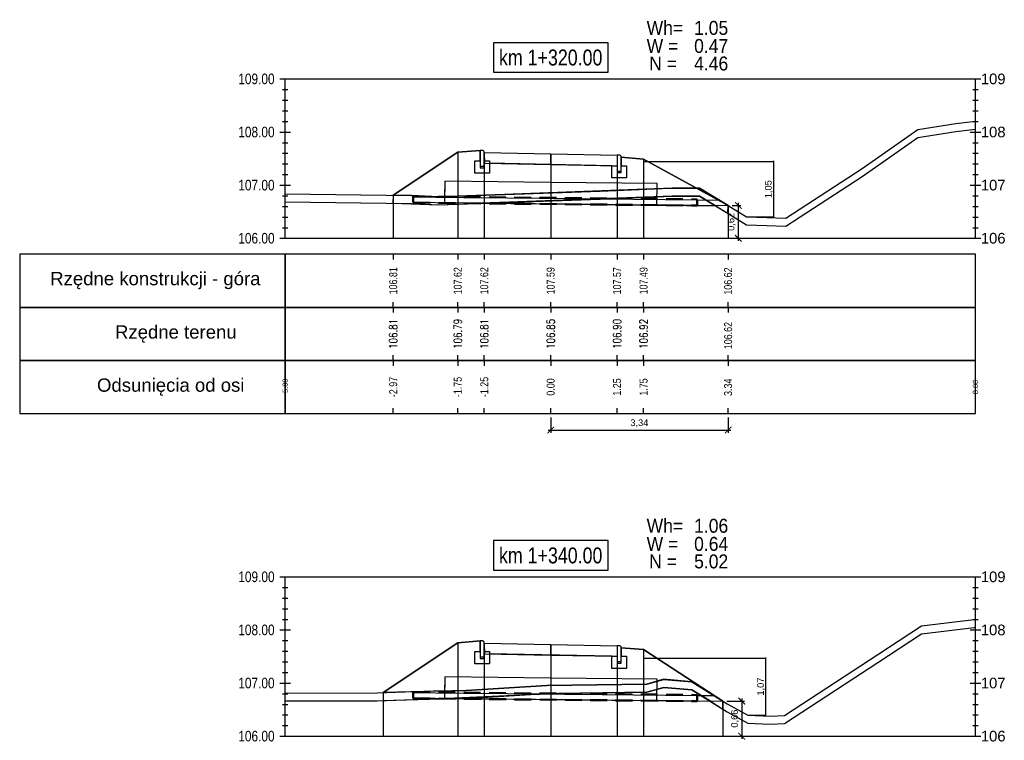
# Model space of a CAD drawing. Extents: x 7537626 to 7538805, y 5722894 to 5725486.
# Tile 75 of 105: x 7538499 to 7538518, y 5725469 to 5725482. Entities that reach past the tile are written whole.
import ezdxf

# ---------------------------------------------------------------- set-up
doc = ezdxf.new("R2010")
doc.units = 0
doc.header["$PDMODE"] = 35
doc.header["$PDSIZE"] = 0.3
doc.linetypes.add('HIDDEN', pattern=[9.525, 6.35, -3.175])
for name, color, linetype in [('C-DROGI-PROFILE', 7, 'Continuous'), ('C-DROGI-PROFILE-ETYKIETY', 7, 'Continuous'), ('C-DROGI-PRZEKROJE-ETYKIETY', 7, 'Continuous'), ('C-POPRZECZKA-przekrój', 2, 'Continuous'), ('C-POPRZECZKA-widok', 1, 'Continuous')]:
    doc.layers.add(name, color=color, linetype=linetype)
for name, color, linetype, true_color in [('C-humus', 7, 'Continuous', 0x003df5), ('C-Teren', 7, 'Continuous', 0x008521), ('poprzeczki', 7, 'Continuous', 0x0000d6)]:
    doc.layers.add(name, color=color, linetype=linetype, true_color=true_color)
for name, color, linetype, lineweight, plot in [('D-1.pow. hum.', 7, 'Continuous', 30, False), ('D-2.wykop', 30, 'Continuous', 30, False), ('D-3.nasyp', 4, 'Continuous', 30, False)]:
    doc.layers.add(name, color=color, linetype=linetype, lineweight=lineweight, plot=plot)
doc.layers.add('D-roboty-ziemne-opis', color=2, linetype='Continuous', lineweight=30)
doc.layers.add('Pom-plan', color=4, linetype='Continuous', plot=False)
doc.styles.add('2mm08', font='arial.ttf', dxfattribs={"width": 0.8})
doc.styles.add('opis_50', font='arial.ttf', dxfattribs={"height": 0.125})
doc.styles.get("Standard").update_dxf_attribs({"font": 'arial.ttf'})
doc.dimstyles.new('OPIS_50', dxfattribs={"dimscale": 0.5, "dimtxt": 0.125, "dimasz": 0.25, "dimexe": 0.1, "dimexo": 0.15, "dimgap": 0.1, "dimtad": 1, "dimzin": 0, "dimtxsty": 'opis_50', "dimblk": 'ARCHTICK', "dimcen": 0.15, "dimdle": 0.1, "dimaunit": 2, "dimadec": 4, "dimazin": 0, "dimtfac": 1, "dimtmove": 0, "dimatfit": 3, "dimfxl": 1, "dimarcsym": 0})

# ---------------------------------------------------------------- blocks, each defined once
blk = doc.blocks.new('_ArchTick')
at = {"color": 0, "linetype": 'ByBlock', "const_width": 0.15}
blk.add_lwpolyline([(-0.5, -0.5), (0.5, 0.5)], dxfattribs=at)
blk = doc.blocks.new('*D6')
at = {"layer": 'Defpoints', "color": 0, "transparency": 16777216}
for p in [(7538511.225, 5725479.485), (7538513.163, 5725478.438), (7538513.67, 5725478.438)]:
    blk.add_point(p, dxfattribs=at)
at = {"layer": 'poprzeczki', "color": 0, "lineweight": -2, "transparency": 16777216}
for p, q in [((7538511.24, 5725479.485), (7538513.68, 5725479.485)), ((7538513.67, 5725479.495), (7538513.67, 5725478.428)), ((7538513.178, 5725478.438), (7538513.68, 5725478.438))]:
    blk.add_line(p, q, dxfattribs=at)
at = {"layer": 'poprzeczki', "color": 0, "lineweight": -2, "transparency": 16777216, "xscale": 0.025, "yscale": 0.025, "zscale": 0.025}
for p, rotation in [((7538513.67, 5725479.485), 90), ((7538513.67, 5725478.438), 270)]:
    blk.add_blockref('_ArchTick', p, dxfattribs=dict(at, rotation=rotation))
at = {"layer": 'poprzeczki', "color": 0, "transparency": 16777216, "insert": (7538513.584, 5725478.961), "char_height": 0.125, "attachment_point": 5, "rotation": 90, "style": 'opis_50'}
blk.add_mtext('1,05', dxfattribs=at)
blk = doc.blocks.new('*D7')
at = {"layer": 'Defpoints', "color": 0, "transparency": 16777216}
for p in [(7538511.225, 5725470.132), (7538513.187, 5725469.058), (7538513.523, 5725469.058)]:
    blk.add_point(p, dxfattribs=at)
at = {"layer": 'poprzeczki', "color": 0, "lineweight": -2, "transparency": 16777216}
for p, q in [((7538511.24, 5725470.132), (7538513.533, 5725470.132)), ((7538513.523, 5725470.142), (7538513.523, 5725469.048)), ((7538513.202, 5725469.058), (7538513.533, 5725469.058))]:
    blk.add_line(p, q, dxfattribs=at)
at = {"layer": 'poprzeczki', "color": 0, "lineweight": -2, "transparency": 16777216, "xscale": 0.025, "yscale": 0.025, "zscale": 0.025}
for p, rotation in [((7538513.523, 5725470.132), 90), ((7538513.523, 5725469.058), 270)]:
    blk.add_blockref('_ArchTick', p, dxfattribs=dict(at, rotation=rotation))
at = {"layer": 'poprzeczki', "color": 0, "transparency": 16777216, "insert": (7538513.438, 5725469.595), "char_height": 0.125, "attachment_point": 5, "rotation": 90, "style": 'opis_50'}
blk.add_mtext('1,07', dxfattribs=at)
blk = doc.blocks.new('geokrata')
at = {"layer": 'C-POPRZECZKA-przekrój', "color": 172, "linetype": 'HIDDEN', "lineweight": 50, "ltscale": 0.05, "true_color": 0x0000cc}
for p, q in [((7538464.885, 5725469.743), (7538470.234, 5725469.689)), ((7538464.887, 5725469.627), (7538470.233, 5725469.573))]:
    blk.add_line(p, q, dxfattribs=at)
at = {"layer": 'C-POPRZECZKA-przekrój', "color": 98, "linetype": 'Continuous', "lineweight": 30, "true_color": 0x006100}
for p, q in [((7538464.892, 5725469.735), (7538465.726, 5725469.726)), ((7538464.893, 5725469.635), (7538465.725, 5725469.626)), ((7538469.225, 5725469.591), (7538470.225, 5725469.581))]:
    blk.add_line(p, q, dxfattribs=at)
for points in [[(7538467.479, 5725470.009), (7538465.479, 5725470.029), (7538465.475, 5725469.629), (7538469.475, 5725469.589), (7538469.479, 5725469.989), (7538467.479, 5725470.009), (7538465.479, 5725470.029), (7538465.476, 5725469.729), (7538470.226, 5725469.681)], [(7538464.892, 5725469.735), (7538464.893, 5725469.635)], [(7538470.225, 5725469.581), (7538470.226, 5725469.681)]]:
    blk.add_lwpolyline(points, dxfattribs=at)
at = {"layer": 'C-POPRZECZKA-przekrój', "color": 172, "linetype": 'HIDDEN', "lineweight": 50, "ltscale": 0.05, "true_color": 0x0000cc}
for points in [[(7538464.885, 5725469.743), (7538464.887, 5725469.627)], [(7538470.233, 5725469.573), (7538470.234, 5725469.689)]]:
    blk.add_lwpolyline(points, dxfattribs=at)
blk = doc.blocks.new('*D225')
at = {"layer": 'Defpoints', "color": 0, "transparency": 16777216}
for p in [(7538512.717, 5725469.323), (7538512.717, 5725468.661), (7538513.072, 5725468.661)]:
    blk.add_point(p, dxfattribs=at)
at = {"layer": 'Pom-plan', "color": 0, "lineweight": -2, "transparency": 16777216}
for p, q in [((7538512.792, 5725469.323), (7538513.122, 5725469.323)), ((7538513.072, 5725469.373), (7538513.072, 5725468.611)), ((7538512.792, 5725468.661), (7538513.122, 5725468.661))]:
    blk.add_line(p, q, dxfattribs=at)
at = {"layer": 'Pom-plan', "color": 0, "lineweight": -2, "transparency": 16777216, "xscale": 0.125, "yscale": 0.125, "zscale": 0.125}
for p, rotation in [((7538513.072, 5725469.323), 90), ((7538513.072, 5725468.661), 270)]:
    blk.add_blockref('_ArchTick', p, dxfattribs=dict(at, rotation=rotation))
at = {"layer": 'Pom-plan', "color": 0, "transparency": 16777216, "insert": (7538512.947, 5725468.992), "char_height": 0.125, "attachment_point": 5, "rotation": 90, "style": 'opis_50'}
blk.add_mtext('0,66', dxfattribs=at)
blk = doc.blocks.new('*D226')
at = {"layer": 'Defpoints', "color": 0, "transparency": 16777216}
for p in [(7538509.475, 5725474.736), (7538512.816, 5725474.736), (7538512.816, 5725474.426)]:
    blk.add_point(p, dxfattribs=at)
at = {"layer": 'Pom-plan', "color": 0, "lineweight": -2, "transparency": 16777216}
for p, q in [((7538509.475, 5725474.661), (7538509.475, 5725474.376)), ((7538512.816, 5725474.661), (7538512.816, 5725474.376)), ((7538509.425, 5725474.426), (7538512.866, 5725474.426))]:
    blk.add_line(p, q, dxfattribs=at)
at = {"layer": 'Pom-plan', "color": 0, "lineweight": -2, "transparency": 16777216, "xscale": 0.125, "yscale": 0.125, "zscale": 0.125, "rotation": 180}
blk.add_blockref('_ArchTick', (7538509.475, 5725474.426), dxfattribs=at)
at = {"layer": 'Pom-plan', "color": 0, "lineweight": -2, "transparency": 16777216, "xscale": 0.125, "yscale": 0.125, "zscale": 0.125}
blk.add_blockref('_ArchTick', (7538512.816, 5725474.426), dxfattribs=at)
at = {"layer": 'Pom-plan', "color": 0, "transparency": 16777216, "insert": (7538511.145, 5725474.551), "char_height": 0.125, "attachment_point": 5, "style": 'opis_50'}
blk.add_mtext('3,34', dxfattribs=at)
blk = doc.blocks.new('*D227')
at = {"layer": 'Defpoints', "color": 0, "transparency": 16777216}
for p in [(7538512.816, 5725478.655), (7538512.816, 5725478.036), (7538513.008, 5725478.036)]:
    blk.add_point(p, dxfattribs=at)
at = {"layer": 'Pom-plan', "color": 0, "lineweight": -2, "transparency": 16777216}
for p, q in [((7538512.891, 5725478.655), (7538513.058, 5725478.655)), ((7538513.008, 5725478.705), (7538513.008, 5725477.986)), ((7538512.891, 5725478.036), (7538513.058, 5725478.036))]:
    blk.add_line(p, q, dxfattribs=at)
at = {"layer": 'Pom-plan', "color": 0, "lineweight": -2, "transparency": 16777216, "xscale": 0.125, "yscale": 0.125, "zscale": 0.125}
for p, rotation in [((7538513.008, 5725478.655), 90), ((7538513.008, 5725478.036), 270)]:
    blk.add_blockref('_ArchTick', p, dxfattribs=dict(at, rotation=rotation))
at = {"layer": 'Pom-plan', "color": 0, "transparency": 16777216, "insert": (7538512.883, 5725478.346), "char_height": 0.125, "attachment_point": 5, "rotation": 90, "style": 'opis_50'}
blk.add_mtext('0,62', dxfattribs=at)

msp = doc.modelspace()

# ---------------------------------------------------------------- linework, layer by layer
at = {"layer": 'C-DROGI-PROFILE', "color": 7, "linetype": 'Continuous', "lineweight": -3}
for p, q in [((7538506.51, 5725477.736), (7538506.51, 5725477.636)), ((7538507.725, 5725477.736), (7538507.725, 5725477.636)), ((7538508.225, 5725477.736), (7538508.225, 5725477.636)), ((7538509.475, 5725477.736), (7538509.475, 5725477.636)), ((7538510.725, 5725477.736), (7538510.725, 5725477.636)), ((7538511.225, 5725477.736), (7538511.225, 5725477.636)), ((7538512.816, 5725477.736), (7538512.816, 5725477.636)), ((7538506.51, 5725476.736), (7538506.51, 5725476.836)), ((7538507.725, 5725476.736), (7538507.725, 5725476.836)), ((7538508.225, 5725476.736), (7538508.225, 5725476.836)), ((7538509.475, 5725476.736), (7538509.475, 5725476.836)), ((7538510.725, 5725476.736), (7538510.725, 5725476.836)), ((7538511.225, 5725476.736), (7538511.225, 5725476.836)), ((7538512.816, 5725476.736), (7538512.816, 5725476.836)), ((7538506.51, 5725476.736), (7538506.51, 5725476.636)), ((7538507.725, 5725476.736), (7538507.725, 5725476.636)), ((7538508.225, 5725476.736), (7538508.225, 5725476.636)), ((7538509.475, 5725476.736), (7538509.475, 5725476.636)), ((7538510.725, 5725476.736), (7538510.725, 5725476.636)), ((7538511.225, 5725476.736), (7538511.225, 5725476.636)), ((7538512.816, 5725476.736), (7538512.816, 5725476.636)), ((7538506.51, 5725475.736), (7538506.51, 5725475.836)), ((7538507.725, 5725475.736), (7538507.725, 5725475.836)), ((7538508.225, 5725475.736), (7538508.225, 5725475.836)), ((7538509.475, 5725475.736), (7538509.475, 5725475.836)), ((7538510.725, 5725475.736), (7538510.725, 5725475.836)), ((7538511.225, 5725475.736), (7538511.225, 5725475.836)), ((7538512.816, 5725475.736), (7538512.816, 5725475.836)), ((7538506.51, 5725475.736), (7538506.51, 5725475.636)), ((7538507.725, 5725475.736), (7538507.725, 5725475.636)), ((7538508.225, 5725475.736), (7538508.225, 5725475.636)), ((7538509.475, 5725475.736), (7538509.475, 5725475.636)), ((7538510.725, 5725475.736), (7538510.725, 5725475.636)), ((7538511.225, 5725475.736), (7538511.225, 5725475.636)), ((7538512.816, 5725475.736), (7538512.816, 5725475.636)), ((7538506.51, 5725474.736), (7538506.51, 5725474.836)), ((7538507.725, 5725474.736), (7538507.725, 5725474.836)), ((7538508.225, 5725474.736), (7538508.225, 5725474.836)), ((7538509.475, 5725474.736), (7538509.475, 5725474.836)), ((7538510.725, 5725474.736), (7538510.725, 5725474.836)), ((7538511.225, 5725474.736), (7538511.225, 5725474.836)), ((7538512.816, 5725474.736), (7538512.816, 5725474.836))]:
    msp.add_line(p, q, dxfattribs=at)
at = {"layer": 'C-DROGI-PROFILE', "color": 1, "linetype": 'Continuous', "lineweight": -3}
for points in [[(7538504.475, 5725476.736), (7538504.475, 5725477.736), (7538499.475, 5725477.736), (7538499.475, 5725476.736)], [(7538504.475, 5725476.736), (7538517.475, 5725476.736), (7538517.475, 5725477.736), (7538504.475, 5725477.736)], [(7538504.475, 5725475.736), (7538504.475, 5725476.736), (7538499.475, 5725476.736), (7538499.475, 5725475.736)], [(7538504.475, 5725475.736), (7538517.475, 5725475.736), (7538517.475, 5725476.736), (7538504.475, 5725476.736)], [(7538504.475, 5725474.736), (7538504.475, 5725475.736), (7538499.475, 5725475.736), (7538499.475, 5725474.736)], [(7538504.475, 5725474.736), (7538517.475, 5725474.736), (7538517.475, 5725475.736), (7538504.475, 5725475.736)]]:
    msp.add_3dface(points, dxfattribs=at)
at = {"layer": 'C-DROGI-PRZEKROJE-ETYKIETY', "color": 1, "linetype": 'Continuous', "lineweight": -3}
for p, q in [((7538507.725, 5725479.658), (7538507.725, 5725478.036)), ((7538508.225, 5725479.652), (7538508.225, 5725478.036)), ((7538509.475, 5725479.627), (7538509.475, 5725478.036)), ((7538510.725, 5725479.602), (7538510.725, 5725478.036)), ((7538511.225, 5725479.528), (7538511.225, 5725478.036)), ((7538506.51, 5725478.848), (7538506.51, 5725478.036)), ((7538507.725, 5725470.422), (7538507.725, 5725468.661)), ((7538508.225, 5725470.415), (7538508.225, 5725468.661)), ((7538509.475, 5725470.39), (7538509.475, 5725468.661)), ((7538510.725, 5725470.365), (7538510.725, 5725468.661)), ((7538511.225, 5725470.292), (7538511.225, 5725468.661)), ((7538506.317, 5725469.483), (7538506.317, 5725468.661))]:
    msp.add_line(p, q, dxfattribs=at)
for points in [[(7538512.816, 5725478.655), (7538512.816, 5725478.036)], [(7538512.717, 5725469.323), (7538512.717, 5725468.661)]]:
    msp.add_lwpolyline(points, dxfattribs=at)
at = {"layer": 'C-humus'}
for p, q in [((7538517.103, 5725480.05), (7538517.475, 5725480.093)), ((7538515.34, 5725479.201), (7538516.386, 5725479.932)), ((7538516.386, 5725479.932), (7538517.103, 5725480.05)), ((7538513.902, 5725478.262), (7538515.34, 5725479.201)), ((7538510.404, 5725478.773), (7538511.581, 5725478.822)), ((7538511.581, 5725478.822), (7538511.763, 5725478.829)), ((7538511.763, 5725478.829), (7538512.278, 5725478.827)), ((7538512.278, 5725478.827), (7538512.574, 5725478.656)), ((7538504.475, 5725478.725), (7538506.855, 5725478.693)), ((7538506.855, 5725478.693), (7538507.361, 5725478.667)), ((7538507.361, 5725478.667), (7538510.404, 5725478.773)), ((7538512.574, 5725478.656), (7538513.163, 5725478.288)), ((7538513.163, 5725478.288), (7538513.544, 5725478.279)), ((7538513.544, 5725478.279), (7538513.902, 5725478.262)), ((7538516.456, 5725470.591), (7538517.45, 5725470.707)), ((7538517.45, 5725470.707), (7538517.475, 5725470.709)), ((7538515.635, 5725470.048), (7538516.456, 5725470.591)), ((7538513.875, 5725468.898), (7538515.635, 5725470.048)), ((7538511.286, 5725469.488), (7538511.608, 5725469.579)), ((7538511.608, 5725469.579), (7538512.13, 5725469.534)), ((7538512.13, 5725469.534), (7538512.798, 5725469.123)), ((7538504.475, 5725469.324), (7538506.209, 5725469.33)), ((7538506.209, 5725469.33), (7538507.261, 5725469.363)), ((7538507.261, 5725469.363), (7538507.884, 5725469.374)), ((7538507.884, 5725469.374), (7538509.404, 5725469.465)), ((7538509.404, 5725469.465), (7538511.286, 5725469.488)), ((7538512.798, 5725469.123), (7538513.187, 5725468.908)), ((7538513.187, 5725468.908), (7538513.609, 5725468.888)), ((7538513.609, 5725468.888), (7538513.875, 5725468.898))]:
    msp.add_line(p, q, dxfattribs=at)
at = {"layer": 'C-POPRZECZKA-przekrój', "color": 2, "linetype": 'Continuous', "lineweight": -3}
for p, q in [((7538506.51, 5725478.848), (7538507.725, 5725479.658)), ((7538507.725, 5725479.658), (7538508.145, 5725479.692)), ((7538508.185, 5725479.692), (7538508.145, 5725479.692)), ((7538508.145, 5725479.692), (7538508.145, 5725479.362)), ((7538508.19, 5725479.691), (7538508.185, 5725479.692)), ((7538508.199, 5725479.689), (7538508.19, 5725479.691)), ((7538508.207, 5725479.685), (7538508.199, 5725479.689)), ((7538508.213, 5725479.68), (7538508.207, 5725479.685)), ((7538508.218, 5725479.675), (7538508.213, 5725479.68)), ((7538508.222, 5725479.667), (7538508.218, 5725479.675)), ((7538508.224, 5725479.659), (7538508.222, 5725479.667)), ((7538508.225, 5725479.652), (7538508.224, 5725479.659)), ((7538508.225, 5725479.652), (7538509.475, 5725479.627)), ((7538508.225, 5725479.652), (7538508.226, 5725479.452)), ((7538508.225, 5725479.362), (7538508.225, 5725479.652)), ((7538508.225, 5725479.652), (7538508.225, 5725479.492)), ((7538509.475, 5725479.427), (7538509.475, 5725479.627)), ((7538509.475, 5725479.627), (7538510.725, 5725479.602)), ((7538510.725, 5725479.602), (7538510.724, 5725479.402)), ((7538510.765, 5725479.602), (7538510.725, 5725479.602)), ((7538510.725, 5725479.602), (7538510.725, 5725479.272)), ((7538510.77, 5725479.601), (7538510.765, 5725479.602)), ((7538510.779, 5725479.599), (7538510.77, 5725479.601)), ((7538510.787, 5725479.595), (7538510.779, 5725479.599)), ((7538510.793, 5725479.59), (7538510.787, 5725479.595)), ((7538510.798, 5725479.585), (7538510.793, 5725479.59)), ((7538510.802, 5725479.577), (7538510.798, 5725479.585)), ((7538510.804, 5725479.569), (7538510.802, 5725479.577)), ((7538510.805, 5725479.562), (7538510.804, 5725479.569)), ((7538510.805, 5725479.272), (7538510.805, 5725479.562)), ((7538510.805, 5725479.562), (7538510.805, 5725479.402)), ((7538510.805, 5725479.562), (7538511.225, 5725479.528)), ((7538511.225, 5725479.528), (7538512.816, 5725478.655)), ((7538508.045, 5725479.262), (7538508.045, 5725479.492)), ((7538508.045, 5725479.492), (7538508.145, 5725479.492)), ((7538508.145, 5725479.492), (7538508.145, 5725479.392)), ((7538508.145, 5725479.392), (7538508.225, 5725479.392)), ((7538508.145, 5725479.362), (7538508.225, 5725479.362)), ((7538508.225, 5725479.492), (7538508.325, 5725479.492)), ((7538508.226, 5725479.452), (7538509.475, 5725479.427)), ((7538508.325, 5725479.492), (7538508.325, 5725479.262)), ((7538509.475, 5725479.427), (7538510.724, 5725479.402)), ((7538510.625, 5725479.172), (7538510.625, 5725479.402)), ((7538510.625, 5725479.402), (7538510.725, 5725479.402)), ((7538510.725, 5725479.402), (7538510.725, 5725479.302)), ((7538510.805, 5725479.402), (7538510.905, 5725479.402)), ((7538510.905, 5725479.402), (7538510.905, 5725479.172)), ((7538508.325, 5725479.262), (7538508.045, 5725479.262)), ((7538510.905, 5725479.172), (7538510.625, 5725479.172)), ((7538510.725, 5725479.302), (7538510.805, 5725479.302)), ((7538510.725, 5725479.272), (7538510.805, 5725479.272)), ((7538507.725, 5725470.422), (7538508.145, 5725470.455)), ((7538508.185, 5725470.455), (7538508.145, 5725470.455)), ((7538508.145, 5725470.455), (7538508.145, 5725470.125)), ((7538508.19, 5725470.455), (7538508.185, 5725470.455)), ((7538508.199, 5725470.453), (7538508.19, 5725470.455)), ((7538508.207, 5725470.449), (7538508.199, 5725470.453)), ((7538508.213, 5725470.444), (7538508.207, 5725470.449)), ((7538508.218, 5725470.438), (7538508.213, 5725470.444)), ((7538508.222, 5725470.431), (7538508.218, 5725470.438)), ((7538506.317, 5725469.483), (7538507.725, 5725470.422)), ((7538508.045, 5725470.025), (7538508.045, 5725470.255)), ((7538508.045, 5725470.255), (7538508.145, 5725470.255)), ((7538508.145, 5725470.255), (7538508.145, 5725470.155)), ((7538508.224, 5725470.423), (7538508.222, 5725470.431)), ((7538508.225, 5725470.415), (7538508.224, 5725470.423)), ((7538508.225, 5725470.415), (7538509.475, 5725470.39)), ((7538508.225, 5725470.415), (7538508.226, 5725470.215)), ((7538508.225, 5725470.125), (7538508.225, 5725470.415)), ((7538508.225, 5725470.415), (7538508.225, 5725470.255)), ((7538508.225, 5725470.255), (7538508.325, 5725470.255)), ((7538508.325, 5725470.255), (7538508.325, 5725470.025)), ((7538509.475, 5725470.19), (7538509.475, 5725470.39)), ((7538509.475, 5725470.39), (7538510.725, 5725470.365)), ((7538510.725, 5725470.365), (7538510.724, 5725470.165)), ((7538510.765, 5725470.365), (7538510.725, 5725470.365)), ((7538510.725, 5725470.365), (7538510.725, 5725470.035)), ((7538510.77, 5725470.365), (7538510.765, 5725470.365)), ((7538510.779, 5725470.363), (7538510.77, 5725470.365)), ((7538510.787, 5725470.359), (7538510.779, 5725470.363)), ((7538510.793, 5725470.354), (7538510.787, 5725470.359)), ((7538510.798, 5725470.348), (7538510.793, 5725470.354)), ((7538510.802, 5725470.341), (7538510.798, 5725470.348)), ((7538510.804, 5725470.333), (7538510.802, 5725470.341)), ((7538510.805, 5725470.325), (7538510.804, 5725470.333)), ((7538510.805, 5725470.035), (7538510.805, 5725470.325)), ((7538510.805, 5725470.325), (7538510.805, 5725470.165)), ((7538510.805, 5725470.325), (7538511.225, 5725470.292)), ((7538511.225, 5725470.292), (7538512.717, 5725469.323)), ((7538508.145, 5725470.155), (7538508.225, 5725470.155)), ((7538508.145, 5725470.125), (7538508.225, 5725470.125)), ((7538508.226, 5725470.215), (7538509.475, 5725470.19)), ((7538509.475, 5725470.19), (7538510.724, 5725470.165)), ((7538510.625, 5725469.935), (7538510.625, 5725470.165)), ((7538510.625, 5725470.165), (7538510.725, 5725470.165)), ((7538510.725, 5725470.165), (7538510.725, 5725470.065)), ((7538510.725, 5725470.065), (7538510.805, 5725470.065)), ((7538510.805, 5725470.165), (7538510.905, 5725470.165)), ((7538510.905, 5725470.165), (7538510.905, 5725469.935)), ((7538508.325, 5725470.025), (7538508.045, 5725470.025)), ((7538510.905, 5725469.935), (7538510.625, 5725469.935)), ((7538510.725, 5725470.035), (7538510.805, 5725470.035))]:
    msp.add_line(p, q, dxfattribs=at)
at = {"layer": 'C-POPRZECZKA-przekrój'}
for points in [[(7538512.225, 5725478.661), (7538512.816, 5725478.655)], [(7538512.226, 5725478.761), (7538512.653, 5725478.757)], [(7538512.225, 5725469.328), (7538512.717, 5725469.323)], [(7538512.226, 5725469.428), (7538512.56, 5725469.425)]]:
    msp.add_lwpolyline(points, dxfattribs=at)
at = {"layer": 'C-POPRZECZKA-widok', "color": 1, "linetype": 'Continuous', "lineweight": -3}
for p, q in [((7538504.375, 5725481.036), (7538517.575, 5725481.036)), ((7538504.475, 5725478.036), (7538504.475, 5725481.036)), ((7538517.475, 5725478.036), (7538517.475, 5725481.036)), ((7538504.425, 5725480.836), (7538504.525, 5725480.836)), ((7538517.425, 5725480.836), (7538517.525, 5725480.836)), ((7538504.425, 5725480.636), (7538504.525, 5725480.636)), ((7538517.425, 5725480.636), (7538517.525, 5725480.636)), ((7538504.425, 5725480.436), (7538504.525, 5725480.436)), ((7538517.425, 5725480.436), (7538517.525, 5725480.436)), ((7538504.425, 5725480.236), (7538504.525, 5725480.236)), ((7538517.425, 5725480.236), (7538517.525, 5725480.236)), ((7538504.375, 5725480.036), (7538504.575, 5725480.036)), ((7538504.425, 5725480.036), (7538504.525, 5725480.036)), ((7538517.375, 5725480.036), (7538517.575, 5725480.036)), ((7538517.425, 5725480.036), (7538517.525, 5725480.036)), ((7538504.425, 5725479.836), (7538504.525, 5725479.836)), ((7538517.425, 5725479.836), (7538517.525, 5725479.836)), ((7538504.425, 5725479.636), (7538504.525, 5725479.636)), ((7538517.425, 5725479.636), (7538517.525, 5725479.636)), ((7538504.425, 5725479.436), (7538504.525, 5725479.436)), ((7538517.425, 5725479.436), (7538517.525, 5725479.436)), ((7538504.425, 5725479.236), (7538504.525, 5725479.236)), ((7538517.425, 5725479.236), (7538517.525, 5725479.236)), ((7538504.375, 5725479.036), (7538504.575, 5725479.036)), ((7538504.425, 5725479.036), (7538504.525, 5725479.036)), ((7538517.375, 5725479.036), (7538517.575, 5725479.036)), ((7538517.425, 5725479.036), (7538517.525, 5725479.036)), ((7538504.425, 5725478.836), (7538504.525, 5725478.836)), ((7538517.425, 5725478.836), (7538517.525, 5725478.836)), ((7538504.425, 5725478.636), (7538504.525, 5725478.636)), ((7538517.425, 5725478.636), (7538517.525, 5725478.636)), ((7538504.425, 5725478.436), (7538504.525, 5725478.436)), ((7538517.425, 5725478.436), (7538517.525, 5725478.436)), ((7538504.425, 5725478.236), (7538504.525, 5725478.236)), ((7538517.425, 5725478.236), (7538517.525, 5725478.236)), ((7538504.375, 5725478.036), (7538517.575, 5725478.036)), ((7538504.375, 5725471.661), (7538517.575, 5725471.661)), ((7538504.475, 5725468.661), (7538504.475, 5725471.661)), ((7538517.475, 5725468.661), (7538517.475, 5725471.661)), ((7538504.425, 5725471.461), (7538504.525, 5725471.461)), ((7538517.425, 5725471.461), (7538517.525, 5725471.461)), ((7538504.425, 5725471.261), (7538504.525, 5725471.261)), ((7538517.425, 5725471.261), (7538517.525, 5725471.261)), ((7538504.425, 5725471.061), (7538504.525, 5725471.061)), ((7538517.425, 5725471.061), (7538517.525, 5725471.061)), ((7538504.425, 5725470.861), (7538504.525, 5725470.861)), ((7538517.425, 5725470.861), (7538517.525, 5725470.861)), ((7538504.375, 5725470.661), (7538504.575, 5725470.661)), ((7538504.425, 5725470.661), (7538504.525, 5725470.661)), ((7538517.375, 5725470.661), (7538517.575, 5725470.661)), ((7538517.425, 5725470.661), (7538517.525, 5725470.661)), ((7538504.425, 5725470.461), (7538504.525, 5725470.461)), ((7538517.425, 5725470.461), (7538517.525, 5725470.461)), ((7538504.425, 5725470.261), (7538504.525, 5725470.261)), ((7538517.425, 5725470.261), (7538517.525, 5725470.261)), ((7538504.425, 5725470.061), (7538504.525, 5725470.061)), ((7538517.425, 5725470.061), (7538517.525, 5725470.061)), ((7538504.425, 5725469.861), (7538504.525, 5725469.861)), ((7538517.425, 5725469.861), (7538517.525, 5725469.861)), ((7538504.375, 5725469.661), (7538504.575, 5725469.661)), ((7538504.425, 5725469.661), (7538504.525, 5725469.661)), ((7538517.375, 5725469.661), (7538517.575, 5725469.661)), ((7538517.425, 5725469.661), (7538517.525, 5725469.661)), ((7538504.425, 5725469.461), (7538504.525, 5725469.461)), ((7538517.425, 5725469.461), (7538517.525, 5725469.461)), ((7538504.425, 5725469.261), (7538504.525, 5725469.261)), ((7538517.425, 5725469.261), (7538517.525, 5725469.261)), ((7538504.425, 5725469.061), (7538504.525, 5725469.061)), ((7538517.425, 5725469.061), (7538517.525, 5725469.061)), ((7538504.425, 5725468.861), (7538504.525, 5725468.861)), ((7538517.425, 5725468.861), (7538517.525, 5725468.861)), ((7538504.375, 5725468.661), (7538517.575, 5725468.661))]:
    msp.add_line(p, q, dxfattribs=at)
at = {"layer": 'C-POPRZECZKA-widok', "color": 3, "linetype": 'Continuous', "lineweight": -3}
for points in [[(7538508.395, 5725481.161), (7538510.555, 5725481.161), (7538510.555, 5725481.718), (7538508.395, 5725481.718)], [(7538508.395, 5725471.786), (7538510.555, 5725471.786), (7538510.555, 5725472.343), (7538508.395, 5725472.343)]]:
    msp.add_3dface(points, dxfattribs=at)
at = {"layer": 'C-Teren'}
for p, q in [((7538515.34, 5725479.351), (7538516.386, 5725480.082)), ((7538516.386, 5725480.082), (7538517.103, 5725480.2)), ((7538517.103, 5725480.2), (7538517.475, 5725480.243)), ((7538513.902, 5725478.412), (7538515.34, 5725479.351)), ((7538510.404, 5725478.923), (7538511.581, 5725478.972)), ((7538511.581, 5725478.972), (7538511.763, 5725478.979)), ((7538511.763, 5725478.979), (7538512.278, 5725478.977)), ((7538512.278, 5725478.977), (7538512.574, 5725478.806)), ((7538504.475, 5725478.875), (7538506.855, 5725478.843)), ((7538506.855, 5725478.843), (7538507.361, 5725478.817)), ((7538507.361, 5725478.817), (7538510.404, 5725478.923)), ((7538512.574, 5725478.806), (7538513.163, 5725478.438)), ((7538513.163, 5725478.438), (7538513.544, 5725478.429)), ((7538513.544, 5725478.429), (7538513.902, 5725478.412)), ((7538516.456, 5725470.741), (7538517.45, 5725470.857)), ((7538517.45, 5725470.857), (7538517.475, 5725470.859)), ((7538515.635, 5725470.198), (7538516.456, 5725470.741)), ((7538513.875, 5725469.048), (7538515.635, 5725470.198)), ((7538511.286, 5725469.638), (7538511.608, 5725469.729)), ((7538511.608, 5725469.729), (7538512.13, 5725469.684)), ((7538506.209, 5725469.48), (7538507.261, 5725469.513)), ((7538507.261, 5725469.513), (7538507.884, 5725469.524)), ((7538507.884, 5725469.524), (7538509.404, 5725469.615)), ((7538509.404, 5725469.615), (7538511.286, 5725469.638)), ((7538512.13, 5725469.684), (7538512.798, 5725469.273)), ((7538504.475, 5725469.474), (7538506.209, 5725469.48)), ((7538512.798, 5725469.273), (7538513.187, 5725469.058)), ((7538513.187, 5725469.058), (7538513.609, 5725469.038)), ((7538513.609, 5725469.038), (7538513.875, 5725469.048))]:
    msp.add_line(p, q, dxfattribs=at)
at = {"layer": 'D-1.pow. hum.'}
for points in [[(7538506.51, 5725478.848), (7538506.51, 5725478.698), (7538507.361, 5725478.667), (7538509.123, 5725478.728), (7538510.993, 5725478.798), (7538511.763, 5725478.829), (7538512.278, 5725478.827), (7538512.816, 5725478.505), (7538512.816, 5725478.655), (7538512.278, 5725478.977), (7538511.763, 5725478.979), (7538508.602, 5725478.86), (7538507.361, 5725478.817), (7538506.855, 5725478.843), (7538506.51, 5725478.848)], [(7538506.317, 5725469.483), (7538506.317, 5725469.333), (7538508.059, 5725469.385), (7538509.097, 5725469.447), (7538509.619, 5725469.467), (7538511.286, 5725469.488), (7538511.608, 5725469.579), (7538512.13, 5725469.534), (7538512.717, 5725469.173), (7538512.718, 5725469.323), (7538512.13, 5725469.684), (7538511.608, 5725469.736), (7538511.286, 5725469.638), (7538509.404, 5725469.615), (7538507.884, 5725469.524), (7538506.317, 5725469.483)]]:
    msp.add_lwpolyline(points, dxfattribs=at)
at = {"layer": 'D-2.wykop'}
for points in [[(7538512.581, 5725478.646), (7538512.278, 5725478.827), (7538511.763, 5725478.829), (7538508.169, 5725478.695), (7538512.581, 5725478.646)], [(7538512.482, 5725469.318), (7538512.13, 5725469.534), (7538511.608, 5725469.579), (7538511.286, 5725469.488), (7538509.619, 5725469.467), (7538507.524, 5725469.368), (7538512.482, 5725469.318)]]:
    msp.add_lwpolyline(points, dxfattribs=at)
at = {"layer": 'D-3.nasyp'}
for points in [[(7538508.045, 5725479.262), (7538508.045, 5725479.492), (7538508.145, 5725479.492), (7538508.145, 5725479.692), (7538507.725, 5725479.658), (7538506.51, 5725478.848), (7538506.504, 5725478.698), (7538507.361, 5725478.667), (7538508.169, 5725478.695), (7538512.581, 5725478.646), (7538512.808, 5725478.51), (7538512.816, 5725478.655), (7538511.225, 5725479.528), (7538510.805, 5725479.562), (7538510.805, 5725479.402), (7538510.905, 5725479.402), (7538510.905, 5725479.172), (7538510.625, 5725479.172), (7538510.625, 5725479.402), (7538508.325, 5725479.45), (7538508.325, 5725479.262), (7538508.045, 5725479.262)], [(7538508.045, 5725470.025), (7538508.045, 5725470.255), (7538508.145, 5725470.255), (7538508.145, 5725470.455), (7538507.725, 5725470.422), (7538506.317, 5725469.483), (7538506.322, 5725469.333), (7538507.524, 5725469.368), (7538512.482, 5725469.318), (7538512.717, 5725469.173), (7538512.718, 5725469.322), (7538511.225, 5725470.292), (7538510.805, 5725470.325), (7538510.805, 5725470.165), (7538510.905, 5725470.165), (7538510.905, 5725469.935), (7538510.625, 5725469.935), (7538510.625, 5725470.165), (7538508.325, 5725470.213), (7538508.325, 5725470.025), (7538508.045, 5725470.025)]]:
    msp.add_lwpolyline(points, dxfattribs=at)

# ---------------------------------------------------------------- block references
at = {"layer": 'C-POPRZECZKA-przekrój'}
for p in [(42, 9.08), (42, -0.253)]:
    msp.add_blockref('geokrata', p, dxfattribs=at)

# ---------------------------------------------------------------- texts
at = {"layer": 'C-DROGI-PROFILE', "color": 2}
for s, p in [('Rzędne konstrukcji - góra', (7538500.05, 5725477.153)), ('Rzędne terenu', (7538501.27, 5725476.147)), ('Odsunięcia od osi', (7538500.931, 5725475.147))]:
    msp.add_text(s, height=0.25, dxfattribs=at).set_placement(p)
at = {"layer": 'C-DROGI-PROFILE-ETYKIETY', "color": 1, "style": '2mm08', "width": 0.8}
for s, p in [('106.62', (7538512.89, 5725476.975)), ('106.62', (7538512.891, 5725475.948)), ('3.34', (7538512.89, 5725475.068))]:
    msp.add_text(s, height=0.15, rotation=90, dxfattribs=at).set_placement(p)
at = {"layer": 'C-DROGI-PROFILE-ETYKIETY', "color": 1, "linetype": 'Continuous', "lineweight": -3, "char_height": 0.15, "attachment_point": 5, "rotation": 90, "style": '2mm08'}
for s, insert in [('106.81', (7538506.51, 5725477.236)), ('107.62', (7538507.725, 5725477.236)), ('107.62', (7538508.225, 5725477.236)), ('107.59', (7538509.475, 5725477.236)), ('107.57', (7538510.725, 5725477.236)), ('107.49', (7538511.225, 5725477.236)), ('{\\Fsimplex.shx|c238;106.81}', (7538506.51, 5725476.236)), ('{\\Fsimplex.shx|c238;106.79}', (7538507.725, 5725476.236)), ('{\\Fsimplex.shx|c238;106.81}', (7538508.225, 5725476.236)), ('{\\Fsimplex.shx|c238;106.85}', (7538509.475, 5725476.236)), ('{\\Fsimplex.shx|c238;106.90}', (7538510.725, 5725476.236)), ('{\\Fsimplex.shx|c238;106.92}', (7538511.225, 5725476.236)), ('-2.97', (7538506.51, 5725475.236)), ('-1.75', (7538507.725, 5725475.236)), ('-1.25', (7538508.225, 5725475.236)), ('0.00', (7538509.475, 5725475.236)), ('1.25', (7538510.725, 5725475.236)), ('1.75', (7538511.225, 5725475.236))]:
    msp.add_mtext(s, dxfattribs=dict(at, insert=insert))
at = {"layer": 'C-DROGI-PROFILE-ETYKIETY', "color": 7, "linetype": 'Continuous', "lineweight": -3, "char_height": 0.1, "attachment_point": 5, "rotation": 90, "style": '2mm08'}
for s, insert in [('-5.00', (7538504.475, 5725475.236)), ('8.00', (7538517.475, 5725475.236))]:
    msp.add_mtext(s, dxfattribs=dict(at, insert=insert))
at = {"layer": 'C-POPRZECZKA-widok', "color": 3, "linetype": 'Continuous', "lineweight": -3, "char_height": 0.3, "attachment_point": 8, "style": '2mm08'}
for s, insert in [('km 1+320.00', (7538509.475, 5725481.286)), ('km 1+340.00', (7538509.475, 5725471.911))]:
    msp.add_mtext(s, dxfattribs=dict(at, insert=insert))
at = {"layer": 'C-POPRZECZKA-widok', "color": 1, "linetype": 'Continuous', "lineweight": -3, "char_height": 0.2, "attachment_point": 6, "style": '2mm08'}
for s, insert in [('109.00', (7538504.275, 5725481.036)), ('108.00', (7538504.275, 5725480.036)), ('107.00', (7538504.275, 5725479.036)), ('106.00', (7538504.275, 5725478.036)), ('109.00', (7538504.275, 5725471.661)), ('108.00', (7538504.275, 5725470.661)), ('107.00', (7538504.275, 5725469.661)), ('106.00', (7538504.275, 5725468.661))]:
    msp.add_mtext(s, dxfattribs=dict(at, insert=insert))
at = {"layer": 'C-POPRZECZKA-widok', "color": 1, "linetype": 'Continuous', "lineweight": -3, "char_height": 0.2, "attachment_point": 4}
for s, insert in [('109', (7538517.575, 5725481.036)), ('108', (7538517.575, 5725480.036)), ('107', (7538517.575, 5725479.036)), ('106', (7538517.575, 5725478.036)), ('109', (7538517.575, 5725471.661)), ('108', (7538517.575, 5725470.661)), ('107', (7538517.575, 5725469.661)), ('106', (7538517.575, 5725468.661))]:
    msp.add_mtext(s, dxfattribs=dict(at, insert=insert))
at = {"layer": 'D-roboty-ziemne-opis', "lineweight": 25, "width": 0.9}
for s, p in [('Wh=', (7538511.282, 5725481.867)), ('1.05', (7538512.176, 5725481.867)), ('W =', (7538511.282, 5725481.526)), ('0.47', (7538512.176, 5725481.526)), ('N =', (7538511.33, 5725481.196)), ('4.46', (7538512.176, 5725481.196)), ('Wh=', (7538511.282, 5725472.492)), ('1.06', (7538512.176, 5725472.492)), ('W =', (7538511.282, 5725472.151)), ('0.64', (7538512.176, 5725472.151)), ('N =', (7538511.33, 5725471.821)), ('5.02', (7538512.176, 5725471.821))]:
    msp.add_text(s, height=0.2625, dxfattribs=at).set_placement(p)

# ---------------------------------------------------------------- dimensions: what is measured, and where the dimension line sits
at = {"layer": 'Pom-plan'}
for base, p1, p2, picture, middle in [((7538513.008, 5725478.036), (7538512.816, 5725478.655), (7538512.816, 5725478.036), '*D227', (7538512.883, 5725478.346)), ((7538513.072, 5725468.661), (7538512.717, 5725469.323), (7538512.717, 5725468.661), '*D225', (7538512.947, 5725468.992))]:
    dim = msp.add_linear_dim(base=base, p1=p1, p2=p2, angle=90, dimstyle='OPIS_50', dxfattribs=at)
    dim.commit()
    dim.dimension.update_dxf_attribs({"geometry": picture, "text_midpoint": middle})
dim = msp.add_linear_dim(base=(7538512.816, 5725474.426), p1=(7538509.475, 5725474.736), p2=(7538512.816, 5725474.736), dimstyle='OPIS_50', dxfattribs=at)
dim.commit()
dim.dimension.update_dxf_attribs({"geometry": '*D226', "text_midpoint": (7538511.145, 5725474.551)})
at = {"layer": 'poprzeczki'}
for base, p1, p2, picture, middle in [((7538513.67, 5725478.438), (7538511.225, 5725479.485), (7538513.163, 5725478.438), '*D6', (7538513.584, 5725478.961)), ((7538513.523, 5725469.058), (7538511.225, 5725470.132), (7538513.187, 5725469.058), '*D7', (7538513.438, 5725469.595))]:
    dim = msp.add_linear_dim(base=base, p1=p1, p2=p2, angle=90, dimstyle='OPIS_50', override={"dimscale": 0.1}, dxfattribs=at)
    dim.commit()
    dim.dimension.update_dxf_attribs({"geometry": picture, "text_midpoint": middle})

doc.saveas('drawing.dxf')
